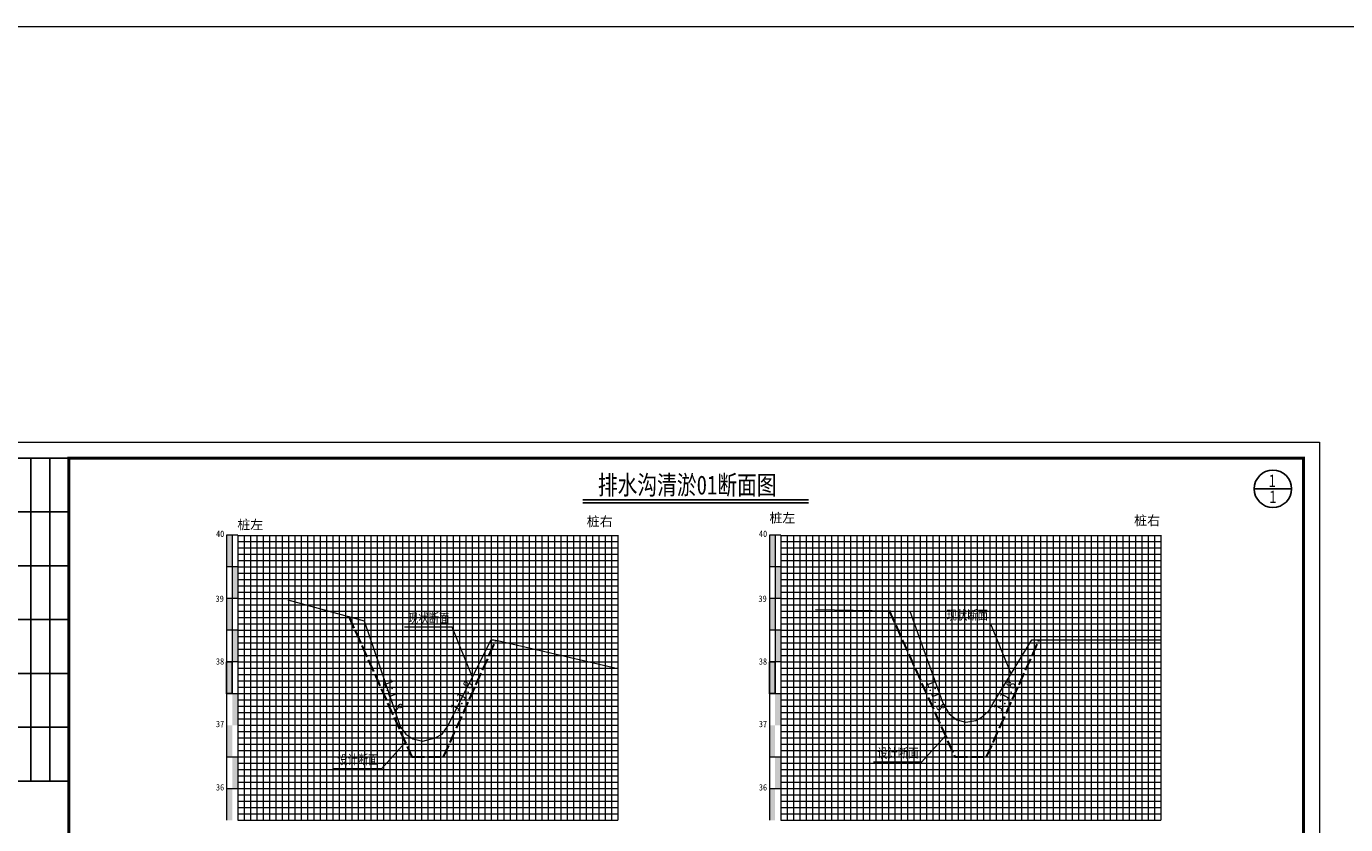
# Model space of a CAD drawing. Extents: x 464172 to 473094, y 3847158 to 3855433.
# Tile 76 of 98: x 470322 to 470739, y 3851040 to 3851293. Entities that reach past the tile are written whole.
import ezdxf
from ezdxf.enums import TextEntityAlignment as Align

# ---------------------------------------------------------------- set-up
doc = ezdxf.new("R2010")
doc.units = 0
doc.linetypes.add('4415', pattern=[5, 4, -1])
doc.layers.get('0').update_dxf_attribs({"linetype": 'CONTINUOUS'})
doc.layers.add('2', color=61, linetype='CONTINUOUS', lineweight=30)
doc.layers.add('3', color=8, linetype='CONTINUOUS', lineweight=5)
for name, color, linetype in [('DIMTEX', 7, 'CONTINUOUS'), ('DMX', 1, 'CONTINUOUS'), ('断面', 7, 'CONTINUOUS')]:
    doc.layers.add(name, color=color, linetype=linetype)
doc.styles.add('STYLE2', font='txt', dxfattribs={"width": 0.8})
doc.styles.add('仿宋体', font='FangSong_GB2312.ttf', dxfattribs={"width": 0.8})
doc.styles.add('等线体', font='simhei.ttf')

# ---------------------------------------------------------------- blocks, each defined once
blk = doc.blocks.new('TK')
at = {"lineweight": 0}
for p, q in [((0, 297), (420, 297)), ((420, 297), (420, 0))]:
    blk.add_line(p, q, dxfattribs=at)
for p, q in [((25, 292), (7, 292)), ((13, 292), (13, 190)), ((19, 292), (19, 190)), ((25, 275), (7, 275)), ((25, 258), (7, 258)), ((25, 241), (7, 241)), ((25, 224), (7, 224)), ((25, 207), (7, 207)), ((25, 190), (7, 190))]:
    blk.add_line(p, q)
at = {"lineweight": 0, "const_width": 1}
blk.add_lwpolyline([(25, 292), (415, 292), (415, 5), (25, 5)], close=True, dxfattribs=at)

msp = doc.modelspace()

# ---------------------------------------------------------------- hatches: boundary and pattern name
at = {"linetype": 'Continuous'}
for points in [[(470385.0526320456, 3851131.80409971), (470386.8526320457, 3851131.80409971), (470386.8526320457, 3851121.80409971), (470385.0526320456, 3851121.80409971)], [(470556.5513146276, 3851131.80409971), (470558.3513146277, 3851131.80409971), (470558.3513146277, 3851121.80409971), (470556.5513146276, 3851121.80409971)], [(470386.8526320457, 3851121.80409971), (470388.6526320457, 3851121.80409971), (470388.6526320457, 3851111.80409971), (470386.8526320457, 3851111.80409971)], [(470558.3513146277, 3851121.80409971), (470560.1513146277, 3851121.80409971), (470560.1513146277, 3851111.80409971), (470558.3513146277, 3851111.80409971)], [(470385.0526320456, 3851111.80409971), (470386.8526320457, 3851111.80409971), (470386.8526320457, 3851101.80409971), (470385.0526320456, 3851101.80409971)], [(470556.5513146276, 3851111.80409971), (470558.3513146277, 3851111.80409971), (470558.3513146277, 3851101.80409971), (470556.5513146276, 3851101.80409971)], [(470386.8526320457, 3851101.80409971), (470388.6526320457, 3851101.80409971), (470388.6526320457, 3851091.80409971), (470386.8526320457, 3851091.80409971)], [(470558.3513146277, 3851101.80409971), (470560.1513146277, 3851101.80409971), (470560.1513146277, 3851091.80409971), (470558.3513146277, 3851091.80409971)], [(470385.0526320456, 3851091.80409971), (470386.8526320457, 3851091.80409971), (470386.8526320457, 3851081.80409971), (470385.0526320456, 3851081.80409971)], [(470556.5513146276, 3851091.80409971), (470558.3513146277, 3851091.80409971), (470558.3513146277, 3851081.80409971), (470556.5513146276, 3851081.80409971)], [(470386.8526320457, 3851081.80409971), (470388.6526320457, 3851081.80409971), (470388.6526320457, 3851071.80409971), (470386.8526320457, 3851071.80409971)], [(470558.3513146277, 3851081.80409971), (470560.1513146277, 3851081.80409971), (470560.1513146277, 3851071.80409971), (470558.3513146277, 3851071.80409971)], [(470385.0526320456, 3851071.80409971), (470386.8526320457, 3851071.80409971), (470386.8526320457, 3851061.80409971), (470385.0526320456, 3851061.80409971)], [(470556.5513146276, 3851071.80409971), (470558.3513146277, 3851071.80409971), (470558.3513146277, 3851061.80409971), (470556.5513146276, 3851061.80409971)], [(470386.8589928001, 3851061.828824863), (470388.6589928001, 3851061.828824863), (470388.6589928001, 3851051.828824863), (470386.8589928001, 3851051.828824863)], [(470558.3576753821, 3851061.828824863), (470560.1576753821, 3851061.828824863), (470560.1576753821, 3851051.828824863), (470558.3576753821, 3851051.828824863)], [(470385.0526320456, 3851051.800035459), (470386.8526320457, 3851051.800035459), (470386.8526320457, 3851041.800035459), (470385.0526320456, 3851041.800035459)], [(470556.5513146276, 3851051.800035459), (470558.3513146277, 3851051.800035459), (470558.3513146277, 3851041.800035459), (470556.5513146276, 3851041.800035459)]]:
    msp.add_hatch(color=7, dxfattribs=at).paths.add_polyline_path(points)

# ---------------------------------------------------------------- linework, layer by layer
at = {"color": 1, "linetype": '4415', "lineweight": 30}
for p, q in [((470423.6570699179, 3851106.149793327), (470443.6126320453, 3851061.80409971)), ((470594.3924122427, 3851107.934993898), (470615.1513146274, 3851061.80409971)), ((470453.6126320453, 3851061.80409971), (470470.201178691, 3851098.6675367)), ((470625.1513146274, 3851061.80409971), (470641.8013146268, 3851098.804099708)), ((470443.6126320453, 3851061.80409971), (470453.6126320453, 3851061.80409971)), ((470615.1513146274, 3851061.80409971), (470625.1513146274, 3851061.80409971))]:
    msp.add_line(p, q, dxfattribs=at)
at = {"linetype": 'Continuous', "lineweight": 20, "flags": 128}
for points in [[(470462.7352227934, 3851087.014819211), (470456.3892849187, 3851102.789849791), (470441.237895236, 3851102.76353746)], [(470632.876008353, 3851087.997989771), (470626.5300704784, 3851103.773020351), (470611.3786807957, 3851103.74670802)], [(470612.1522411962, 3851068.468707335), (470604.5820794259, 3851060.134249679), (470589.4306897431, 3851060.134249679)], [(470441.5400917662, 3851066.409744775), (470433.9699299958, 3851058.075287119), (470418.818540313, 3851058.075287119)]]:
    msp.add_lwpolyline(points, dxfattribs=at)
at = {"linetype": 'Continuous', "flags": 128}
for points in [[(470385.0526320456, 3851091.80409971), (470386.8526320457, 3851091.80409971), (470386.8526320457, 3851081.80409971), (470385.0526320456, 3851081.80409971)], [(470556.5513146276, 3851091.80409971), (470558.3513146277, 3851091.80409971), (470558.3513146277, 3851081.80409971), (470556.5513146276, 3851081.80409971)]]:
    msp.add_lwpolyline(points, close=True, dxfattribs=at)
at = {"layer": '2', "color": 7, "lineweight": 15}
for points in [[(470388.6526320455, 3851131.737999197), (470508.6526320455, 3851131.737999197)], [(470398.6526320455, 3851131.80409971), (470398.6526320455, 3851041.80409971)], [(470408.6526320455, 3851131.80409971), (470408.6526320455, 3851041.80409971)], [(470418.6526320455, 3851131.80409971), (470418.6526320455, 3851041.80409971)], [(470428.6526320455, 3851131.80409971), (470428.6526320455, 3851041.80409971)], [(470438.6526320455, 3851131.80409971), (470438.6526320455, 3851041.80409971)], [(470458.6526320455, 3851131.80409971), (470458.6526320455, 3851041.80409971)], [(470468.6526320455, 3851131.80409971), (470468.6526320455, 3851041.80409971)], [(470478.6526320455, 3851131.80409971), (470478.6526320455, 3851041.80409971)], [(470488.6526320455, 3851131.80409971), (470488.6526320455, 3851041.80409971)], [(470498.6526320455, 3851131.80409971), (470498.6526320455, 3851041.80409971)], [(470508.6526320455, 3851131.80409971), (470508.6526320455, 3851041.80409971)], [(470560.1513146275, 3851131.737999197), (470680.1513146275, 3851131.737999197)], [(470570.1513146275, 3851131.80409971), (470570.1513146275, 3851041.80409971)], [(470580.1513146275, 3851131.80409971), (470580.1513146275, 3851041.80409971)], [(470590.1513146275, 3851131.80409971), (470590.1513146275, 3851041.80409971)], [(470600.1513146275, 3851131.80409971), (470600.1513146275, 3851041.80409971)], [(470630.1513146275, 3851131.80409971), (470630.1513146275, 3851041.80409971)], [(470640.1513146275, 3851131.80409971), (470640.1513146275, 3851041.80409971)], [(470650.1513146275, 3851131.80409971), (470650.1513146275, 3851041.80409971)], [(470660.1513146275, 3851131.80409971), (470660.1513146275, 3851041.80409971)], [(470670.1513146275, 3851131.80409971), (470670.1513146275, 3851041.80409971)], [(470680.1513146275, 3851131.80409971), (470680.1513146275, 3851041.80409971)], [(470388.6526320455, 3851121.80409971), (470508.6526320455, 3851121.80409971)], [(470560.1513146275, 3851121.80409971), (470680.1513146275, 3851121.80409971)], [(470388.6526320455, 3851111.80409971), (470508.6526320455, 3851111.80409971)], [(470560.1513146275, 3851111.80409971), (470680.1513146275, 3851111.80409971)], [(470388.6526320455, 3851101.80409971), (470508.6526320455, 3851101.80409971)], [(470560.1513146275, 3851101.80409971), (470680.1513146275, 3851101.80409971)], [(470388.6526320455, 3851091.80409971), (470508.6526320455, 3851091.80409971)], [(470560.1513146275, 3851091.80409971), (470680.1513146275, 3851091.80409971)], [(470388.6526320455, 3851071.80409971), (470508.6526320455, 3851071.80409971)], [(470560.1513146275, 3851071.80409971), (470680.1513146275, 3851071.80409971)], [(470388.6526320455, 3851041.80409971), (470508.6526320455, 3851041.80409971)], [(470560.1513146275, 3851041.80409971), (470680.1513146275, 3851041.80409971)]]:
    msp.add_lwpolyline(points, dxfattribs=at)
at = {"layer": '2', "color": 3, "lineweight": 15}
for points in [[(470448.6526320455, 3851131.80409971), (470448.6526320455, 3851041.80409971)], [(470610.1513146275, 3851131.80409971), (470610.1513146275, 3851041.80409971)], [(470620.1513146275, 3851131.80409971), (470620.1513146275, 3851041.80409971)]]:
    msp.add_lwpolyline(points, dxfattribs=at)
at = {"layer": '2', "color": 7, "lineweight": 15, "flags": 128}
for points in [[(470388.6526320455, 3851081.80409971), (470508.6526320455, 3851081.80409971)], [(470560.1513146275, 3851081.80409971), (470680.1513146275, 3851081.80409971)]]:
    msp.add_lwpolyline(points, dxfattribs=at)
at = {"layer": '2', "color": 0, "lineweight": 15}
for points in [[(470388.6526320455, 3851061.80409971), (470508.6526320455, 3851061.80409971)], [(470560.1513146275, 3851061.80409971), (470680.1513146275, 3851061.80409971)], [(470388.6526320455, 3851051.80409971), (470508.6526320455, 3851051.80409971)], [(470560.1513146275, 3851051.80409971), (470680.1513146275, 3851051.80409971)]]:
    msp.add_lwpolyline(points, dxfattribs=at)
at = {"layer": '3', "lineweight": 5}
for points in [[(470390.6526320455, 3851131.80409971), (470390.6526320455, 3851041.80409971)], [(470392.6526320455, 3851131.80409971), (470392.6526320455, 3851041.80409971)], [(470394.6526320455, 3851131.80409971), (470394.6526320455, 3851041.80409971)], [(470396.6526320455, 3851131.80409971), (470396.6526320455, 3851041.80409971)], [(470400.6526320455, 3851131.80409971), (470400.6526320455, 3851041.80409971)], [(470402.6526320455, 3851131.80409971), (470402.6526320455, 3851041.80409971)], [(470404.6526320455, 3851131.80409971), (470404.6526320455, 3851041.80409971)], [(470406.6526320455, 3851131.80409971), (470406.6526320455, 3851041.80409971)], [(470410.6526320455, 3851131.80409971), (470410.6526320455, 3851041.80409971)], [(470412.6526320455, 3851131.80409971), (470412.6526320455, 3851041.80409971)], [(470414.6526320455, 3851131.80409971), (470414.6526320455, 3851041.80409971)], [(470416.6526320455, 3851131.80409971), (470416.6526320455, 3851041.80409971)], [(470420.6526320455, 3851131.80409971), (470420.6526320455, 3851041.80409971)], [(470422.6526320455, 3851131.80409971), (470422.6526320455, 3851041.80409971)], [(470424.6526320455, 3851131.80409971), (470424.6526320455, 3851041.80409971)], [(470426.6526320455, 3851131.80409971), (470426.6526320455, 3851041.80409971)], [(470430.6526320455, 3851131.80409971), (470430.6526320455, 3851041.80409971)], [(470432.6526320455, 3851131.80409971), (470432.6526320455, 3851041.80409971)], [(470434.6526320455, 3851131.80409971), (470434.6526320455, 3851041.80409971)], [(470436.6526320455, 3851131.80409971), (470436.6526320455, 3851041.80409971)], [(470440.6526320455, 3851131.80409971), (470440.6526320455, 3851041.80409971)], [(470442.6526320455, 3851131.80409971), (470442.6526320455, 3851041.80409971)], [(470444.6526320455, 3851131.80409971), (470444.6526320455, 3851041.80409971)], [(470446.6526320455, 3851131.80409971), (470446.6526320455, 3851041.80409971)], [(470450.6526320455, 3851131.80409971), (470450.6526320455, 3851041.80409971)], [(470452.6526320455, 3851131.80409971), (470452.6526320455, 3851041.80409971)], [(470454.6526320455, 3851131.80409971), (470454.6526320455, 3851041.80409971)], [(470456.6526320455, 3851131.80409971), (470456.6526320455, 3851041.80409971)], [(470460.6526320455, 3851131.80409971), (470460.6526320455, 3851041.80409971)], [(470462.6526320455, 3851131.80409971), (470462.6526320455, 3851041.80409971)], [(470464.6526320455, 3851131.80409971), (470464.6526320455, 3851041.80409971)], [(470466.6526320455, 3851131.80409971), (470466.6526320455, 3851041.80409971)], [(470470.6526320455, 3851131.80409971), (470470.6526320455, 3851041.80409971)], [(470472.6526320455, 3851131.80409971), (470472.6526320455, 3851041.80409971)], [(470474.6526320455, 3851131.80409971), (470474.6526320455, 3851041.80409971)], [(470476.6526320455, 3851131.80409971), (470476.6526320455, 3851041.80409971)], [(470480.6526320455, 3851131.80409971), (470480.6526320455, 3851041.80409971)], [(470482.6526320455, 3851131.80409971), (470482.6526320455, 3851041.80409971)], [(470484.6526320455, 3851131.80409971), (470484.6526320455, 3851041.80409971)], [(470486.6526320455, 3851131.80409971), (470486.6526320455, 3851041.80409971)], [(470490.6526320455, 3851131.80409971), (470490.6526320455, 3851041.80409971)], [(470492.6526320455, 3851131.80409971), (470492.6526320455, 3851041.80409971)], [(470494.6526320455, 3851131.80409971), (470494.6526320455, 3851041.80409971)], [(470496.6526320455, 3851131.80409971), (470496.6526320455, 3851041.80409971)], [(470500.6526320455, 3851131.80409971), (470500.6526320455, 3851041.80409971)], [(470502.6526320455, 3851131.80409971), (470502.6526320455, 3851041.80409971)], [(470504.6526320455, 3851131.80409971), (470504.6526320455, 3851041.80409971)], [(470506.6526320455, 3851131.80409971), (470506.6526320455, 3851041.80409971)], [(470562.1513146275, 3851131.80409971), (470562.1513146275, 3851041.80409971)], [(470564.1513146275, 3851131.80409971), (470564.1513146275, 3851041.80409971)], [(470566.1513146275, 3851131.80409971), (470566.1513146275, 3851041.80409971)], [(470568.1513146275, 3851131.80409971), (470568.1513146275, 3851041.80409971)], [(470572.1513146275, 3851131.80409971), (470572.1513146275, 3851041.80409971)], [(470574.1513146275, 3851131.80409971), (470574.1513146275, 3851041.80409971)], [(470576.1513146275, 3851131.80409971), (470576.1513146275, 3851041.80409971)], [(470578.1513146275, 3851131.80409971), (470578.1513146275, 3851041.80409971)], [(470582.1513146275, 3851131.80409971), (470582.1513146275, 3851041.80409971)], [(470584.1513146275, 3851131.80409971), (470584.1513146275, 3851041.80409971)], [(470586.1513146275, 3851131.80409971), (470586.1513146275, 3851041.80409971)], [(470588.1513146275, 3851131.80409971), (470588.1513146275, 3851041.80409971)], [(470592.1513146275, 3851131.80409971), (470592.1513146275, 3851041.80409971)], [(470594.1513146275, 3851131.80409971), (470594.1513146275, 3851041.80409971)], [(470596.1513146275, 3851131.80409971), (470596.1513146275, 3851041.80409971)], [(470598.1513146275, 3851131.80409971), (470598.1513146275, 3851041.80409971)], [(470602.1513146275, 3851131.80409971), (470602.1513146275, 3851041.80409971)], [(470604.1513146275, 3851131.80409971), (470604.1513146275, 3851041.80409971)], [(470606.1513146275, 3851131.80409971), (470606.1513146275, 3851041.80409971)], [(470608.1513146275, 3851131.80409971), (470608.1513146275, 3851041.80409971)], [(470612.1513146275, 3851131.80409971), (470612.1513146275, 3851041.80409971)], [(470614.1513146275, 3851131.80409971), (470614.1513146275, 3851041.80409971)], [(470616.1513146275, 3851131.80409971), (470616.1513146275, 3851041.80409971)], [(470618.1513146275, 3851131.80409971), (470618.1513146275, 3851041.80409971)], [(470622.1513146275, 3851131.80409971), (470622.1513146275, 3851041.80409971)], [(470624.1513146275, 3851131.80409971), (470624.1513146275, 3851041.80409971)], [(470626.1513146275, 3851131.80409971), (470626.1513146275, 3851041.80409971)], [(470628.1513146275, 3851131.80409971), (470628.1513146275, 3851041.80409971)], [(470632.1513146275, 3851131.80409971), (470632.1513146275, 3851041.80409971)], [(470634.1513146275, 3851131.80409971), (470634.1513146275, 3851041.80409971)], [(470636.1513146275, 3851131.80409971), (470636.1513146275, 3851041.80409971)], [(470638.1513146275, 3851131.80409971), (470638.1513146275, 3851041.80409971)], [(470642.1513146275, 3851131.80409971), (470642.1513146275, 3851041.80409971)], [(470644.1513146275, 3851131.80409971), (470644.1513146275, 3851041.80409971)], [(470646.1513146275, 3851131.80409971), (470646.1513146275, 3851041.80409971)], [(470648.1513146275, 3851131.80409971), (470648.1513146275, 3851041.80409971)], [(470652.1513146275, 3851131.80409971), (470652.1513146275, 3851041.80409971)], [(470654.1513146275, 3851131.80409971), (470654.1513146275, 3851041.80409971)], [(470656.1513146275, 3851131.80409971), (470656.1513146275, 3851041.80409971)], [(470658.1513146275, 3851131.80409971), (470658.1513146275, 3851041.80409971)], [(470662.1513146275, 3851131.80409971), (470662.1513146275, 3851041.80409971)], [(470664.1513146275, 3851131.80409971), (470664.1513146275, 3851041.80409971)], [(470666.1513146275, 3851131.80409971), (470666.1513146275, 3851041.80409971)], [(470668.1513146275, 3851131.80409971), (470668.1513146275, 3851041.80409971)], [(470672.1513146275, 3851131.80409971), (470672.1513146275, 3851041.80409971)], [(470674.1513146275, 3851131.80409971), (470674.1513146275, 3851041.80409971)], [(470676.1513146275, 3851131.80409971), (470676.1513146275, 3851041.80409971)], [(470678.1513146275, 3851131.80409971), (470678.1513146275, 3851041.80409971)], [(470388.6526320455, 3851129.80409971), (470508.6526320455, 3851129.80409971)], [(470388.6526320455, 3851127.80409971), (470508.6526320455, 3851127.80409971)], [(470560.1513146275, 3851129.80409971), (470680.1513146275, 3851129.80409971)], [(470560.1513146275, 3851127.80409971), (470680.1513146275, 3851127.80409971)], [(470388.6526320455, 3851125.80409971), (470508.6526320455, 3851125.80409971)], [(470388.6526320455, 3851123.80409971), (470508.6526320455, 3851123.80409971)], [(470560.1513146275, 3851125.80409971), (470680.1513146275, 3851125.80409971)], [(470560.1513146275, 3851123.80409971), (470680.1513146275, 3851123.80409971)], [(470388.6526320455, 3851119.80409971), (470508.6526320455, 3851119.80409971)], [(470560.1513146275, 3851119.80409971), (470680.1513146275, 3851119.80409971)], [(470388.6526320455, 3851117.80409971), (470508.6526320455, 3851117.80409971)], [(470388.6526320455, 3851115.80409971), (470508.6526320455, 3851115.80409971)], [(470388.6526320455, 3851113.80409971), (470508.6526320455, 3851113.80409971)], [(470560.1513146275, 3851117.80409971), (470680.1513146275, 3851117.80409971)], [(470560.1513146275, 3851115.80409971), (470680.1513146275, 3851115.80409971)], [(470560.1513146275, 3851113.80409971), (470680.1513146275, 3851113.80409971)], [(470388.6526320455, 3851109.80409971), (470508.6526320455, 3851109.80409971)], [(470560.1513146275, 3851109.80409971), (470680.1513146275, 3851109.80409971)], [(470388.6526320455, 3851107.80409971), (470508.6526320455, 3851107.80409971)], [(470388.6526320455, 3851105.80409971), (470508.6526320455, 3851105.80409971)], [(470560.1513146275, 3851107.80409971), (470680.1513146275, 3851107.80409971)], [(470560.1513146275, 3851105.80409971), (470680.1513146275, 3851105.80409971)], [(470388.6526320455, 3851103.80409971), (470508.6526320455, 3851103.80409971)], [(470560.1513146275, 3851103.80409971), (470680.1513146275, 3851103.80409971)], [(470388.6526320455, 3851099.80409971), (470508.6526320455, 3851099.80409971)], [(470388.6526320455, 3851097.80409971), (470508.6526320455, 3851097.80409971)], [(470560.1513146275, 3851099.80409971), (470680.1513146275, 3851099.80409971)], [(470560.1513146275, 3851097.80409971), (470680.1513146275, 3851097.80409971)], [(470388.6526320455, 3851095.80409971), (470508.6526320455, 3851095.80409971)], [(470388.6526320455, 3851093.80409971), (470508.6526320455, 3851093.80409971)], [(470560.1513146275, 3851095.80409971), (470680.1513146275, 3851095.80409971)], [(470560.1513146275, 3851093.80409971), (470680.1513146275, 3851093.80409971)], [(470388.6526320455, 3851089.80409971), (470508.6526320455, 3851089.80409971)], [(470560.1513146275, 3851089.80409971), (470680.1513146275, 3851089.80409971)], [(470388.6526320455, 3851087.80409971), (470508.6526320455, 3851087.80409971)], [(470388.6526320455, 3851085.80409971), (470508.6526320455, 3851085.80409971)], [(470560.1513146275, 3851087.80409971), (470680.1513146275, 3851087.80409971)], [(470560.1513146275, 3851085.80409971), (470680.1513146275, 3851085.80409971)], [(470388.6526320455, 3851083.80409971), (470508.6526320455, 3851083.80409971)], [(470560.1513146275, 3851083.80409971), (470680.1513146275, 3851083.80409971)], [(470388.6526320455, 3851079.80409971), (470508.6526320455, 3851079.80409971)], [(470388.6526320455, 3851077.80409971), (470508.6526320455, 3851077.80409971)], [(470560.1513146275, 3851079.80409971), (470680.1513146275, 3851079.80409971)], [(470560.1513146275, 3851077.80409971), (470680.1513146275, 3851077.80409971)], [(470388.6526320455, 3851075.80409971), (470508.6526320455, 3851075.80409971)], [(470388.6526320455, 3851073.80409971), (470508.6526320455, 3851073.80409971)], [(470560.1513146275, 3851075.80409971), (470680.1513146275, 3851075.80409971)], [(470560.1513146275, 3851073.80409971), (470680.1513146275, 3851073.80409971)], [(470388.6526320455, 3851069.80409971), (470508.6526320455, 3851069.80409971)], [(470560.1513146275, 3851069.80409971), (470680.1513146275, 3851069.80409971)], [(470388.6526320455, 3851067.80409971), (470508.6526320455, 3851067.80409971)], [(470388.6526320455, 3851065.80409971), (470508.6526320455, 3851065.80409971)], [(470388.6526320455, 3851063.80409971), (470508.6526320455, 3851063.80409971)], [(470560.1513146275, 3851067.80409971), (470680.1513146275, 3851067.80409971)], [(470560.1513146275, 3851065.80409971), (470680.1513146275, 3851065.80409971)], [(470560.1513146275, 3851063.80409971), (470680.1513146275, 3851063.80409971)], [(470388.6526320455, 3851059.80409971), (470508.6526320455, 3851059.80409971)], [(470560.1513146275, 3851059.80409971), (470680.1513146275, 3851059.80409971)], [(470388.6526320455, 3851057.80409971), (470508.6526320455, 3851057.80409971)], [(470388.6526320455, 3851055.80409971), (470508.6526320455, 3851055.80409971)], [(470560.1513146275, 3851057.80409971), (470680.1513146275, 3851057.80409971)], [(470560.1513146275, 3851055.80409971), (470680.1513146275, 3851055.80409971)], [(470388.6526320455, 3851053.80409971), (470508.6526320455, 3851053.80409971)], [(470560.1513146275, 3851053.80409971), (470680.1513146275, 3851053.80409971)], [(470388.6526320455, 3851049.80409971), (470508.6526320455, 3851049.80409971)], [(470388.6526320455, 3851047.80409971), (470508.6526320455, 3851047.80409971)], [(470560.1513146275, 3851049.80409971), (470680.1513146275, 3851049.80409971)], [(470560.1513146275, 3851047.80409971), (470680.1513146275, 3851047.80409971)], [(470388.6526320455, 3851045.80409971), (470508.6526320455, 3851045.80409971)], [(470388.6526320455, 3851043.80409971), (470508.6526320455, 3851043.80409971)], [(470560.1513146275, 3851045.80409971), (470680.1513146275, 3851045.80409971)], [(470560.1513146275, 3851043.80409971), (470680.1513146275, 3851043.80409971)]]:
    msp.add_lwpolyline(points, dxfattribs=at)
at = {"layer": '3', "color": 0, "lineweight": 5}
for points in [[(470385.0526320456, 3851061.80409971), (470508.6526320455, 3851061.80409971)], [(470556.5513146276, 3851061.80409971), (470680.1513146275, 3851061.80409971)], [(470385.0526320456, 3851051.80409971), (470508.6526320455, 3851051.80409971)], [(470556.5513146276, 3851051.80409971), (470680.1513146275, 3851051.80409971)]]:
    msp.add_lwpolyline(points, dxfattribs=at)
at = {"layer": 'DIMTEX', "linetype": 'Continuous'}
msp.add_line((470497.5940845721, 3851142.002021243), (470568.8857597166, 3851142.002021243), dxfattribs=at)
at = {"layer": 'DIMTEX', "color": 1, "linetype": 'Continuous'}
msp.add_line((470497.6145773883, 3851142.964463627), (470568.8857597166, 3851142.964463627), dxfattribs=at)
at = {"layer": 'DMX', "color": 7, "linetype": 'Continuous', "lineweight": 15}
for p, q in [((470404.4640908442, 3851111.404099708), (470428.5726320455, 3851104.804099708)), ((470571.1281668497, 3851108.404099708), (470600.8838146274, 3851107.804099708)), ((470600.8838146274, 3851107.804099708), (470611.2696670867, 3851079.090289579)), ((470428.5726320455, 3851104.804099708), (470439.9317950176, 3851071.45430785)), ((470454.8811675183, 3851071.367150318), (470468.6526320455, 3851098.804099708)), ((470468.6526320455, 3851098.804099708), (470469.4955584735, 3851098.794680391)), ((470469.4955584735, 3851098.794680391), (470470.667524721, 3851098.583507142)), ((470470.667524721, 3851098.583507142), (470508.6526320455, 3851089.720764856)), ((470627.1400042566, 3851078.524395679), (470639.4188146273, 3851098.804099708)), ((470639.4188146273, 3851098.804099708), (470680.1513146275, 3851098.804099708)), ((470611.2696670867, 3851079.090289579), (470613.3719812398, 3851075.364252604)), ((470623.7517175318, 3851074.497297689), (470625.8296352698, 3851076.357323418)), ((470625.8296352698, 3851076.357323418), (470627.1400042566, 3851078.524395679)), ((470613.3719812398, 3851075.364252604), (470615.8125610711, 3851073.466003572)), ((470615.8125610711, 3851073.466003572), (470618.6188146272, 3851072.804099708)), ((470618.6188146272, 3851072.804099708), (470621.8093875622, 3851073.323506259)), ((470621.8093875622, 3851073.323506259), (470623.7517175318, 3851074.497297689)), ((470439.9317950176, 3851071.45430785), (470441.658779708, 3851068.939130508)), ((470441.658779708, 3851068.939130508), (470443.9609568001, 3851067.528543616)), ((470451.0180890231, 3851067.818578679), (470453.1363546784, 3851069.012951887)), ((470453.1363546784, 3851069.012951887), (470454.8811675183, 3851071.367150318)), ((470443.9609568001, 3851067.528543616), (470447.0776320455, 3851066.804099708)), ((470447.0776320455, 3851066.804099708), (470451.0180890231, 3851067.818578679))]:
    msp.add_line(p, q, dxfattribs=at)
at = {"layer": '断面', "color": 3, "lineweight": 15}
msp.add_line((464172.0765449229, 3851292.529391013), (473094.2561084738, 3851292.529391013), dxfattribs=at)
at = {"layer": '断面'}
msp.add_line((470709.6940446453, 3851146.480374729), (470721.5010386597, 3851146.480374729), dxfattribs=at)
at = {"layer": '断面', "color": 3, "lineweight": 15}
for points in [[(470388.6526320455, 3851131.80409971), (470385.0526320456, 3851131.80409971)], [(470385.0526320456, 3851131.80409971), (470385.0526320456, 3851041.80409971)], [(470386.8526320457, 3851131.80409971), (470386.8526320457, 3851081.80409971)], [(470388.6526320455, 3851131.80409971), (470388.6526320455, 3851041.80409971)], [(470560.1513146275, 3851131.80409971), (470556.5513146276, 3851131.80409971)], [(470556.5513146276, 3851131.80409971), (470556.5513146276, 3851041.80409971)], [(470558.3513146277, 3851131.80409971), (470558.3513146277, 3851081.80409971)], [(470560.1513146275, 3851131.80409971), (470560.1513146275, 3851041.80409971)], [(470388.6526320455, 3851121.80409971), (470385.0526320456, 3851121.80409971)], [(470560.1513146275, 3851121.80409971), (470556.5513146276, 3851121.80409971)], [(470388.6526320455, 3851111.80409971), (470385.0526320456, 3851111.80409971)], [(470560.1513146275, 3851111.80409971), (470556.5513146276, 3851111.80409971)], [(470388.6526320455, 3851101.80409971), (470385.0526320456, 3851101.80409971)], [(470560.1513146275, 3851101.80409971), (470556.5513146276, 3851101.80409971)], [(470388.6526320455, 3851091.80409971), (470385.0526320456, 3851091.80409971)], [(470560.1513146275, 3851091.80409971), (470556.5513146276, 3851091.80409971)], [(470385.0526320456, 3851081.80409971), (470388.6526320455, 3851081.80409971)], [(470556.5513146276, 3851081.80409971), (470560.1513146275, 3851081.80409971)]]:
    msp.add_lwpolyline(points, dxfattribs=at)
at = {"layer": '断面', "color": 7, "lineweight": 15}
for points in [[(470388.6526320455, 3851081.80409971), (470508.6526320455, 3851081.80409971)], [(470560.1513146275, 3851081.80409971), (470680.1513146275, 3851081.80409971)]]:
    msp.add_lwpolyline(points, dxfattribs=at)
at = {"layer": '断面'}
msp.add_circle((470715.5975416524, 3851146.480374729), 5.903497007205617, dxfattribs=at)

# ---------------------------------------------------------------- block references
at = {"layer": '断面', "xscale": 1.000049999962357, "yscale": 1.000049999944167, "zscale": 1.000049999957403}
msp.add_blockref('TK', (470310.2667865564, 3850864.151912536), dxfattribs=at)

# ---------------------------------------------------------------- texts
at = {"style": '等线体'}
for s, p in [('桩左', (470556.5790357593, 3851135.792590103)), ('桩左', (470388.479412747, 3851133.639549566)), ('桩右', (470498.8543368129, 3851134.683731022)), ('桩右', (470671.7630696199, 3851134.994593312))]:
    msp.add_text(s, height=3, dxfattribs=at).set_placement(p)
at = {"linetype": 'Continuous', "char_height": 3, "width": 37.93252298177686, "attachment_point": 1, "style": '仿宋体'}
for s, insert in [('现状断面', (470442.3767496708, 3851107.138488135)), ('现状断面', (470612.5175352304, 3851108.121658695)), ('设计断面', (470590.605401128, 3851064.536361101)), ('设计断面', (470419.993251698, 3851062.47739854))]:
    msp.add_mtext(s, dxfattribs=dict(at, insert=insert))
at = {"layer": 'DIMTEX', "linetype": 'Continuous', "style": 'STYLE2', "width": 0.8}
for s, height, p in [('排水沟清淤01断面图', 6.000299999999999, (470502.3695608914, 3851144.690183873)), ('1', 4.0002, (470714.3236839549, 3851147.073553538)), ('1', 4.0002, (470714.5253544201, 3851141.968399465))]:
    msp.add_text(s, height=height, dxfattribs=at).set_placement(p)
at = {"layer": '断面', "color": 7, "style": '等线体', "width": 0.8}
for s, p in [('40', (470381.7510349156, 3851130.680581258)), ('40', (470553.2497174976, 3851130.680581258)), ('39', (470381.5994438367, 3851110.170569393)), ('39', (470553.0981264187, 3851110.170569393)), ('38', (470381.7159949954, 3851090.35616712)), ('38', (470553.2146775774, 3851090.35616712)), ('37', (470381.7159949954, 3851070.599763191)), ('37', (470553.2146775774, 3851070.599763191)), ('36', (470381.7159949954, 3851050.599763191)), ('36', (470553.2146775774, 3851050.599763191))]:
    msp.add_text(s, height=2, dxfattribs=at).set_placement(p, align=Align.BOTTOM_LEFT)
at = {"layer": '断面', "color": 7, "style": '仿宋体'}
for rotation, p in [(291.7254831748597, (470437.7505894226, 3851081.406296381)), (61.07537678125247, (470459.3022515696, 3851081.041944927)), (291.7254831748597, (470609.2892720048, 3851081.406296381)), (61.07537678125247, (470630.8409341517, 3851081.041944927))]:
    msp.add_text('1:1.8', height=3, rotation=rotation, dxfattribs=at).set_placement(p, align=Align.MIDDLE)

doc.saveas('drawing.dxf')
